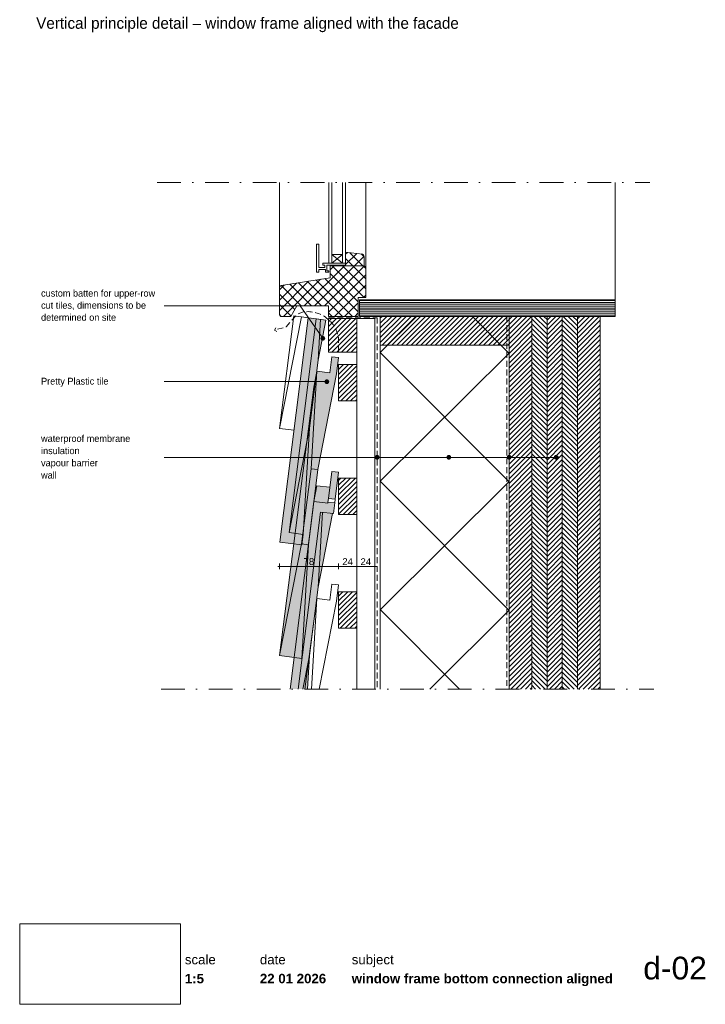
# Paper-space layout 'd-02 window frame bottom connection aligned' of a CAD drawing. Header units: millimetres. Extents: x 14 to 195, y 11 to 271.
import ezdxf
from ezdxf.xclip import XClip

# ---------------------------------------------------------------- set-up
doc = ezdxf.new("R2010")
doc.units = ezdxf.units.MM
doc.header["$MEASUREMENT"] = 0
doc.header["$XCLIPFRAME"] = 0
for name, pattern in [('B0302', [12.51, 6.26, -3.125, 0, -3.125]), ('B0701', [2.3412, 1.56, -0.7812]), ('Wipeout_Contour', [1000, 0, -1000])]:
    doc.linetypes.add(name, pattern=pattern)
for name, color, linetype in [('#01', 7, 'Continuous'), ('00 tegels', 7, 'Continuous'), ('Dim - 1_50_100', 7, 'Continuous'), ('Info - 1_50_100', 7, 'Continuous'), ('Info - 1_5_10', 7, 'Continuous'), ('Info - Nederlands', 7, 'Continuous')]:
    doc.layers.add(name, color=color, linetype=linetype)
doc.styles.add('GENERATED_STYLE_1', font='HelveticaNeue.ttc')
doc.styles.add('GENERATED_STYLE_2', font='HelveticaNeue.ttc')
doc.styles.add('GENERATED_STYLE_3', font='Helvetica.ttc')
doc.styles.add('GENERATED_STYLE_4', font='txt')
picture_1 = doc.add_image_def('image1.png', size_in_pixel=(317, 159))
pattern_1 = [(45, (-1018.6692, 23.1025), (-1.343503, 1.343503), []), (135, (-1018.6692, 23.1025), (1.343503, 1.343503), [])]
pattern_2 = [(45, (-1018.6692, 23.1025), (-0.6363961, 0.6363961), [])]
pattern_3 = [(315, (-1018.6692, 23.1025), (0.6363961, 0.6363961), [])]

# ---------------------------------------------------------------- blocks, each defined once
blk = doc.blocks.new('Drawing_1_1', base_point=(-200, 60))
at = {"color": 2, "linetype": 'Continuous', "lineweight": 0}
for s, insert, char_height, attachment_point, style in [('\\A1;{\\pql;\\fHelvetica Neue|b0|i0|c0|p0;\\W1.000000;date}', (77.08, 24.14), 2.5, 1, 'GENERATED_STYLE_1'), ('\\A1;{\\pql;\\fHelvetica Neue|b0|i0|c0|p0;\\W1.000000;subject}', (101.31, 24.14), 2.5, 1, 'GENERATED_STYLE_1'), ('\\A1;{\\pqr;\\fHelvetica Neue|b0|i0|c0|p0;\\W1.000000;d-02}', (195, 23.65), 6, 3, 'GENERATED_STYLE_1'), ('\\A1;{\\pql;\\fHelvetica Neue|b1|i0|c0|p0;\\W1.000000;1:5}', (57.28, 19.12), 2.5, 1, 'GENERATED_STYLE_2'), ('\\A1;{\\pql;\\fHelvetica Neue|b1|i0|c0|p0;\\W1.000000;22 01 2026}', (77.08, 19.14), 2.5, 1, 'GENERATED_STYLE_2'), ('\\A1;{\\pql;\\fHelvetica Neue|b1|i0|c0|p0;\\W1.000000;window frame bottom connection aligned}', (101.31, 19.14), 2.5, 1, 'GENERATED_STYLE_2')]:
    blk.add_mtext(s, dxfattribs=dict(at, insert=insert, char_height=char_height, attachment_point=attachment_point, style=style))
at = {"color": 254, "linetype": 'Wipeout_Contour', "lineweight": 0, "ltscale": 174.062972}
blk.add_wipeout([(13.71, 11.09), (56.11, 11.09), (56.11, 32.35), (13.71, 32.35)], dxfattribs=at)
at = {"color": 2, "linetype": 'Continuous', "lineweight": 0, "insert": (57.28, 24.14), "char_height": 2.5, "attachment_point": 1, "style": 'GENERATED_STYLE_1'}
blk.add_mtext('\\A1;{\\pql;\\fHelvetica Neue|b0|i0|c0|p0;\\W1.000000;scale}', dxfattribs=at)
at = {"color": 9, "lineweight": 0}
image = blk.add_image(picture_1, insert=(13.71, 11.09), size_in_units=(42.4, 21.27), dxfattribs=at)
image.set_boundary_path([(-0.5, -0.5), (316.5, 158.5)])
blk = doc.blocks.new('Drawing_2_1', base_point=(-1018.67, 23.1))
at = {"layer": '#01', "linetype": 'Continuous', "lineweight": 0, "true_color": 0x000000}
for points in [[(93.17, 186.89), (93.2, 186.69), (93.31, 186.53), (93.47, 186.42), (93.67, 186.39), (93.86, 186.42), (94.02, 186.53), (94.13, 186.69), (94.17, 186.89), (94.13, 187.08), (94.02, 187.24), (93.86, 187.35), (93.67, 187.39), (93.47, 187.35), (93.31, 187.24), (93.2, 187.08)], [(94.26, 175.47), (94.29, 175.28), (94.4, 175.11), (94.57, 175), (94.76, 174.97), (94.95, 175), (95.11, 175.11), (95.22, 175.28), (95.26, 175.47), (95.22, 175.66), (95.11, 175.82), (94.95, 175.93), (94.76, 175.97), (94.57, 175.93), (94.4, 175.82), (94.29, 175.66)], [(107.51, 155.47), (107.55, 155.28), (107.66, 155.11), (107.82, 155), (108.01, 154.97), (108.2, 155), (108.36, 155.11), (108.47, 155.28), (108.51, 155.47), (108.47, 155.66), (108.36, 155.82), (108.2, 155.93), (108.01, 155.97), (107.82, 155.93), (107.66, 155.82), (107.55, 155.66)], [(126.45, 155.47), (126.48, 155.28), (126.59, 155.11), (126.75, 155), (126.95, 154.97), (127.14, 155), (127.3, 155.11), (127.41, 155.28), (127.45, 155.47), (127.41, 155.66), (127.3, 155.82), (127.14, 155.93), (126.95, 155.97), (126.75, 155.93), (126.59, 155.82), (126.48, 155.66)], [(142.34, 155.47), (142.38, 155.28), (142.48, 155.11), (142.65, 155), (142.84, 154.97), (143.03, 155), (143.19, 155.11), (143.3, 155.28), (143.34, 155.47), (143.3, 155.66), (143.19, 155.82), (143.03, 155.93), (142.84, 155.97), (142.65, 155.93), (142.48, 155.82), (142.38, 155.66)], [(142.34, 155.47), (142.38, 155.28), (142.48, 155.11), (142.65, 155), (142.84, 154.97), (143.03, 155), (143.19, 155.11), (143.3, 155.28), (143.34, 155.47), (143.3, 155.66), (143.19, 155.82), (143.03, 155.93), (142.84, 155.97), (142.65, 155.93), (142.48, 155.82), (142.38, 155.66)], [(154.78, 155.47), (154.82, 155.28), (154.92, 155.11), (155.09, 155), (155.28, 154.97), (155.47, 155), (155.63, 155.11), (155.74, 155.28), (155.78, 155.47), (155.74, 155.66), (155.63, 155.82), (155.47, 155.93), (155.28, 155.97), (155.09, 155.93), (154.92, 155.82), (154.82, 155.66)]]:
    blk.add_hatch(color=18, dxfattribs=at).paths.add_polyline_path(points)
at = {"layer": '00 tegels', "linetype": 'Continuous', "lineweight": 0, "true_color": 0xe4e7e8}
for points in [[(89.85, 192.31), (82.38, 133.07), (88.14, 132.34), (88.49, 135.15), (84.79, 135.62), (91.9, 192.05)], [(97.84, 151.55), (96.05, 151.78), (95.15, 144.65), (96.94, 144.43)], [(91.3, 143.82), (85.06, 94.3), (87.14, 94.3), (93.04, 141.04), (96.47, 140.61), (96.82, 143.43), (95.03, 143.66), (94.99, 143.36)]]:
    blk.add_hatch(color=254, dxfattribs=at).paths.add_polyline_path(points)
at = {"layer": '00 tegels', "linetype": 'Continuous', "lineweight": 0, "true_color": 0xffffff}
for points in [[(88.49, 135.15), (90.14, 163.16), (92.53, 181.76), (94.46, 191.73), (91.9, 192.05), (84.79, 135.62)], [(88.14, 102.38), (89.88, 132.4), (92.39, 152.24), (97.31, 177.55), (97.85, 181.79), (96.05, 182.02), (95.52, 177.81), (92.13, 178.24), (91.29, 174.02), (82.21, 103.13)]]:
    blk.add_hatch(color=7, dxfattribs=at).paths.add_polyline_path(points)
at = {"layer": 'Info - 1_50_100', "linetype": 'Continuous', "lineweight": 0, "true_color": 0x000000}
h = blk.add_hatch(dxfattribs=at)
h.set_pattern_fill('325_Houtachtig_plaatmate_E0', color=18, style=0, pattern_type=2)
h.set_pattern_definition([(0, (240.19144, 194.87177), (0, 0.5), [])])
h.paths.add_polyline_path([(170.84, 192.67), (170.84, 197.07), (103.35, 197.07), (103.35, 192.67)])
h = blk.add_hatch(dxfattribs=at)
h.set_pattern_fill('415_Isolatie_ruit_0001', color=18, style=0, pattern_type=2)
h.set_pattern_definition([(314.848, (108.837, 81.306), (16.9703, 16.8807), []), (224.848, (108.837, 81.306), (-16.9703, 17.0605), [])])
h.paths.add_polyline_path([(142.84, 192.67), (108.84, 192.67), (108.84, 94.3), (142.84, 94.3)])
h = blk.add_hatch(dxfattribs=at)
h.set_pattern_fill('310_Naaldhout__01__0001', color=18, style=0, pattern_type=2)
h.set_pattern_definition(pattern_2)
h.paths.add_polyline_path([(108.84, 192.67), (108.84, 185.07), (142.84, 185.07), (142.84, 192.67)])
h = blk.add_hatch(dxfattribs=at)
h.set_pattern_fill('310_Naaldhout__01__0001', color=18, style=0, pattern_type=2)
h.set_pattern_definition(pattern_2)
h.paths.add_polyline_path([(148.84, 192.67), (142.84, 192.67), (142.84, 94.3), (148.84, 94.3)])
h = blk.add_hatch(dxfattribs=at)
h.set_pattern_fill('310_Naaldhout__02__0001', color=18, style=0, pattern_type=2)
h.set_pattern_definition(pattern_3)
h.paths.add_polyline_path([(152.84, 192.67), (148.84, 192.67), (148.84, 94.3), (152.84, 94.3)])
h = blk.add_hatch(dxfattribs=at)
h.set_pattern_fill('310_Naaldhout__01__0001', color=18, style=0, pattern_type=2)
h.set_pattern_definition(pattern_2)
h.paths.add_polyline_path([(156.84, 192.67), (152.84, 192.67), (152.84, 94.3), (156.84, 94.3)])
h = blk.add_hatch(dxfattribs=at)
h.set_pattern_fill('310_Naaldhout__02__0001', color=18, style=0, pattern_type=2)
h.set_pattern_definition(pattern_3)
h.paths.add_polyline_path([(160.84, 192.67), (156.84, 192.67), (156.84, 94.3), (160.84, 94.3)])
h = blk.add_hatch(dxfattribs=at)
h.set_pattern_fill('310_Naaldhout__01__0001', color=18, style=0, pattern_type=2)
h.set_pattern_definition(pattern_2)
h.paths.add_polyline_path([(166.84, 192.67), (160.84, 192.67), (160.84, 94.3), (166.84, 94.3)])
at = {"layer": 'Info - 1_5_10', "linetype": 'Continuous', "lineweight": 0, "true_color": 0x99a3a6}
h = blk.add_hatch(dxfattribs=at)
h.set_pattern_fill('305_Loofhout__02__0001', color=253, style=0, pattern_type=2)
h.set_pattern_definition(pattern_1)
h.paths.add_polyline_path([(99.69, 206.07), (104.61, 206.07), (104.61, 208.05, 0.246914), (104.18, 209.14), (99.69, 209.61)])
h = blk.add_hatch(dxfattribs=at)
h.set_pattern_fill('305_Loofhout__02__0001', color=253, style=0, pattern_type=2)
h.set_pattern_definition(pattern_1)
h.paths.add_polyline_path([(82.21, 200.22), (82.21, 193.07), (82.61, 192.67), (85.21, 192.67), (86.81, 195.47), (95.17, 195.47), (95.17, 192.67), (103.01, 192.67), (103.01, 197.67), (105.01, 197.67), (105.01, 205.67), (104.61, 206.07), (95.61, 206.07), (95.61, 202.87), (82.69, 200.81, 0.340988)])
h = blk.add_hatch(dxfattribs=at)
h.set_pattern_fill('310_Naaldhout__01__0001', color=253, style=0, pattern_type=2)
h.set_pattern_definition(pattern_2)
h.paths.add_polyline_path([(95.17, 192.09), (95.17, 183.27), (102.64, 183.27), (102.64, 192.09)])
h = blk.add_hatch(dxfattribs=at)
h.set_pattern_fill('310_Naaldhout__01__0001', color=253, style=0, pattern_type=2)
h.set_pattern_definition(pattern_2)
h.paths.add_polyline_path([(97.84, 179.98), (97.84, 170.38), (102.64, 170.38), (102.64, 179.98)])
h = blk.add_hatch(dxfattribs=at)
h.set_pattern_fill('310_Naaldhout__01__0001', color=253, style=0, pattern_type=2)
h.set_pattern_definition(pattern_2)
h.paths.add_polyline_path([(97.84, 149.98), (97.84, 140.38), (102.64, 140.38), (102.64, 149.98)])
at = {"layer": 'Info - 1_5_10', "linetype": 'Continuous', "lineweight": 0, "true_color": 0xe9ebeb}
for points in [[(92.11, 147.99), (91.3, 143.82), (94.99, 143.36), (95.52, 147.56)], [(92.79, 141.07), (87.07, 94.3), (89.62, 94.3), (90.14, 103.16), (92.41, 121.17), (96.2, 140.64)]]:
    blk.add_hatch(color=254, dxfattribs=at).paths.add_polyline_path(points)
at = {"layer": 'Info - 1_5_10', "linetype": 'Continuous', "lineweight": 0, "true_color": 0x99a3a6}
h = blk.add_hatch(dxfattribs=at)
h.set_pattern_fill('310_Naaldhout__01__0001', color=253, style=0, pattern_type=2)
h.set_pattern_definition(pattern_2)
h.paths.add_polyline_path([(97.84, 119.98), (97.84, 110.38), (102.64, 110.38), (102.64, 119.98)])
at = {"layer": '#01', "color": 9, "linetype": 'Continuous', "lineweight": 0, "true_color": 0xbbc1c4}
for p, q in [((82.21, 200.22), (82.21, 228.02)), ((170.84, 228.02), (170.84, 197.07))]:
    blk.add_line(p, q, dxfattribs=at)
at = {"layer": '#01', "color": 9, "linetype": 'Continuous', "lineweight": 0}
for p, q in [((96.09, 208.99), (98.89, 206.73)), ((98.89, 208.99), (96.09, 206.73)), ((94.26, 175.47), (51.8, 175.47)), ((142.34, 155.47), (51.8, 155.47)), ((142.34, 155.47), (51.8, 155.47)), ((107.51, 155.47), (51.8, 155.47)), ((154.78, 155.47), (64.24, 155.47)), ((126.45, 155.47), (68.62, 155.47)), ((95.15, 144.65), (95.03, 143.66)), ((96.94, 144.43), (96.82, 143.43))]:
    blk.add_line(p, q, dxfattribs=at)
at = {"layer": '#01', "color": 253, "linetype": 'Continuous', "lineweight": 0, "true_color": 0x99a3a6}
for p, q in [((96.02, 122.01), (95.49, 117.8)), ((97.82, 121.78), (96.02, 122.01)), ((97.29, 117.54), (97.82, 121.78)), ((92.11, 118.22), (88.94, 94.3)), ((92.11, 118.22), (90.67, 94.3)), ((95.49, 117.8), (92.11, 118.22)), ((92.76, 94.3), (97.29, 117.54))]:
    blk.add_line(p, q, dxfattribs=at)
at = {"layer": '#01', "color": 9, "linetype": 'Continuous', "lineweight": 0, "true_color": 0xbbc1c4, "flags": 128}
for points in [[(105.01, 205.67), (105.01, 228.02)], [(86.09, 162.63), (82.21, 163.13), (86.01, 192.79)], [(82.21, 163.13), (88.07, 192.53), (89.85, 192.31), (89.88, 192.3)], [(94.46, 191.73), (86.01, 192.79)]]:
    blk.add_lwpolyline(points, dxfattribs=at)
at = {"layer": '#01', "color": 9, "linetype": 'Continuous', "lineweight": 0, "flags": 128}
blk.add_lwpolyline([(93.38, 187.3), (87.74, 195.47), (51.8, 195.47)], dxfattribs=at)
at = {"layer": '#01', "color": 2, "linetype": 'B0701', "lineweight": 0, "flags": 128}
blk.add_lwpolyline([(142.24, 192.67), (142.24, 94.3)], dxfattribs=at)
at = {"layer": '#01', "color": 4, "linetype": 'Continuous', "lineweight": 0, "flags": 128}
blk.add_lwpolyline([(166.84, 94.3), (166.84, 192.67), (142.84, 192.67), (142.84, 94.3)], dxfattribs=at)
at = {"layer": '#01', "color": 1, "linetype": 'Continuous', "lineweight": 0}
for centre in [(93.67, 186.89), (94.76, 175.47), (108.01, 155.47), (126.95, 155.47), (142.84, 155.47), (142.84, 155.47), (155.28, 155.47)]:
    blk.add_circle(centre, 0.5, dxfattribs=at)
at = {"layer": '00 tegels', "color": 2, "linetype": 'Continuous', "lineweight": 0}
for p, q in [((82.38, 133.07), (89.85, 192.31)), ((91.9, 192.05), (84.79, 135.62)), ((91.9, 192.05), (89.85, 192.31)), ((84.79, 135.62), (88.49, 135.15)), ((88.14, 132.34), (82.38, 133.07)), ((88.49, 135.15), (88.14, 132.34))]:
    blk.add_line(p, q, dxfattribs=at)
at = {"layer": '00 tegels', "color": 9, "linetype": 'Continuous', "lineweight": 0}
for p, q in [((92.01, 192.04), (94.46, 191.73)), ((92.41, 181.17), (93.04, 191.91)), ((94.46, 191.73), (92.41, 181.17)), ((90.14, 163.16), (92.41, 181.17)), ((84.79, 135.62), (90.14, 163.16)), ((90.14, 163.16), (88.49, 135.15)), ((88.49, 135.15), (84.79, 135.62))]:
    blk.add_line(p, q, dxfattribs=at)
at = {"layer": '00 tegels', "color": 253, "linetype": 'Continuous', "lineweight": 0, "true_color": 0x99a3a6}
for p, q in [((95.52, 177.81), (96.05, 182.02)), ((96.05, 182.02), (97.85, 181.79)), ((97.85, 181.79), (97.31, 177.55)), ((90.59, 152.47), (92.13, 178.24)), ((92.13, 178.24), (90.59, 152.47)), ((91.29, 174.02), (92.13, 178.24)), ((92.13, 178.24), (95.52, 177.81)), ((97.31, 177.55), (92.39, 152.24)), ((82.21, 103.13), (91.29, 174.02)), ((88.08, 132.63), (90.59, 152.47)), ((90.59, 152.47), (88.08, 132.63)), ((92.39, 152.24), (89.88, 132.4)), ((92.39, 152.24), (90.59, 152.47)), ((90.59, 152.47), (92.39, 152.24)), ((82.21, 103.13), (88.08, 132.63)), ((88.08, 132.63), (82.21, 103.13)), ((89.88, 132.4), (88.08, 132.63)), ((88.08, 132.63), (89.88, 132.4)), ((89.88, 132.4), (88.14, 102.38)), ((88.14, 102.38), (82.21, 103.13))]:
    blk.add_line(p, q, dxfattribs=at)
at = {"layer": '00 tegels', "color": 2, "linetype": 'Continuous', "lineweight": 0, "flags": 128}
blk.add_lwpolyline([(97.84, 151.55), (96.05, 151.78), (95.15, 144.65), (96.94, 144.43)], close=True, dxfattribs=at)
at = {"layer": '00 tegels', "color": 9, "linetype": 'Continuous', "lineweight": 0, "flags": 128}
for points in [[(95.52, 147.56), (92.11, 147.99), (91.3, 143.82)], [(96.2, 140.64), (92.41, 121.17), (93.58, 140.97)], [(90.14, 103.16), (92.41, 121.17)], [(89.62, 94.3), (90.14, 103.16), (88.42, 94.3)]]:
    blk.add_lwpolyline(points, dxfattribs=at)
at = {"layer": '00 tegels', "color": 2, "linetype": 'Continuous', "lineweight": 0, "flags": 128}
blk.add_lwpolyline([(85.06, 94.3), (91.3, 143.82), (94.99, 143.36), (95.03, 143.66), (96.82, 143.43), (96.47, 140.61), (93.04, 141.04), (87.14, 94.3)], dxfattribs=at)
at = {"layer": 'Dim - 1_50_100', "color": 1, "linetype": 'Continuous', "lineweight": 0}
for p, q in [((82.21, 125.93), (82.21, 127.43)), ((97.84, 125.93), (97.84, 127.43)), ((102.64, 125.93), (102.64, 127.43)), ((107.44, 125.93), (107.44, 127.43)), ((81.81, 126.68), (82.21, 126.68)), ((82.21, 126.68), (97.84, 126.68)), ((97.84, 126.68), (102.64, 126.68)), ((102.64, 126.68), (107.44, 126.68)), ((107.44, 126.68), (107.84, 126.68))]:
    blk.add_line(p, q, dxfattribs=at)
at = {"layer": 'Info - 1_50_100', "color": 2, "linetype": 'B0701', "lineweight": 0}
for p, q in [((95.17, 192.34), (108.01, 192.34)), ((108.01, 192.34), (108.01, 94.3))]:
    blk.add_line(p, q, dxfattribs=at)
at = {"layer": 'Info - 1_50_100', "color": 9, "linetype": 'Continuous', "lineweight": 0}
for q in [(81.25, 189.65), (81.53, 188.69)]:
    blk.add_line((80.91, 189.03), q, dxfattribs=at)
at = {"layer": 'Info - 1_50_100', "color": 9, "linetype": 'Continuous', "lineweight": 0, "flags": 128}
blk.add_lwpolyline([(170.84, 192.67), (170.84, 197.07), (103.35, 197.07), (103.35, 192.67)], close=True, dxfattribs=at)
at = {"layer": 'Info - 1_50_100', "color": 9, "linetype": 'B0701', "lineweight": 0, "flags": 128}
blk.add_lwpolyline([(97.84, 183.33), (97.84, 186.82, 0.414214), (88.62, 193.86), (86.9, 193.23), (84.01, 189.94), (80.91, 189.03)], format="xyb", dxfattribs=at)
at = {"layer": 'Info - 1_50_100', "color": 1, "linetype": 'Continuous', "lineweight": 0, "flags": 128}
blk.add_lwpolyline([(108.84, 94.3), (108.84, 192.67), (142.84, 192.67), (142.84, 94.3)], dxfattribs=at)
at = {"layer": 'Info - 1_50_100', "color": 2, "linetype": 'Continuous', "lineweight": 0, "flags": 128}
blk.add_lwpolyline([(108.84, 192.67), (108.84, 185.07), (142.84, 185.07), (142.84, 192.67)], close=True, dxfattribs=at)
at = {"layer": 'Info - 1_50_100', "color": 9, "linetype": 'Continuous', "lineweight": 0, "flags": 128}
for points in [[(142.84, 94.3), (142.84, 192.67), (148.84, 192.67), (148.84, 94.3)], [(148.84, 94.3), (148.84, 192.67), (152.84, 192.67), (152.84, 94.3)], [(152.84, 94.3), (152.84, 192.67), (156.84, 192.67), (156.84, 94.3)], [(156.84, 94.3), (156.84, 192.67), (160.84, 192.67), (160.84, 94.3)], [(160.84, 94.3), (160.84, 192.67), (166.84, 192.67), (166.84, 94.3)], [(107.44, 94.3), (107.44, 192.09), (102.64, 192.09), (102.64, 94.3)]]:
    blk.add_lwpolyline(points, dxfattribs=at)
at = {"layer": 'Info - 1_5_10', "color": 9, "linetype": 'Continuous', "lineweight": 0, "flags": 128}
for points in [[(96.09, 228.02), (96.09, 206.73), (95.29, 206.73), (95.29, 228.02)], [(99.69, 228.02), (99.69, 206.73), (98.89, 206.73), (98.89, 228.02)]]:
    blk.add_lwpolyline(points, dxfattribs=at)
blk.add_lwpolyline([(95.29, 204.33), (95.29, 204.75), (94.77, 204.75), (94.77, 206.24), (99.69, 206.24), (99.69, 206.73), (93.66, 206.73), (93.66, 206.24), (94.19, 206.24), (94.19, 205.61), (92.67, 205.61), (92.67, 211.71), (92, 211.71), (92, 204.33), (92.67, 204.33), (92.67, 205.05), (94.43, 205.05), (94.43, 204.33)], close=True, dxfattribs=at)
at = {"layer": 'Info - 1_5_10', "color": 1, "linetype": 'Continuous', "lineweight": 0, "flags": 128}
for points in [[(96.09, 206.73), (98.89, 206.73), (98.89, 208.99), (96.09, 208.99)], [(95.17, 192.09), (102.64, 192.09), (102.64, 183.27), (95.17, 183.27)], [(97.84, 179.98), (102.64, 179.98), (102.64, 170.38), (97.84, 170.38)], [(97.84, 149.98), (102.64, 149.98), (102.64, 140.38), (97.84, 140.38)], [(97.84, 119.98), (102.64, 119.98), (102.64, 110.38), (97.84, 110.38)]]:
    blk.add_lwpolyline(points, close=True, dxfattribs=at)
at = {"layer": 'Info - 1_5_10', "color": 2, "linetype": 'Continuous', "lineweight": 0, "flags": 128}
for points in [[(99.69, 206.07), (104.61, 206.07), (104.61, 208.05, 0.246914), (104.18, 209.14), (99.69, 209.61)], [(82.21, 200.22, -0.340988), (82.69, 200.81), (95.61, 202.87), (95.61, 206.07), (104.61, 206.07), (105.01, 205.67), (105.01, 197.67), (103.01, 197.67), (103.01, 192.67), (95.17, 192.67), (95.17, 195.47), (86.81, 195.47), (85.21, 192.67), (82.61, 192.67), (82.21, 193.07)]]:
    blk.add_lwpolyline(points, format="xyb", close=True, dxfattribs=at)
at = {"layer": 'Dim - 1_50_100', "color": 2, "linetype": 'Continuous', "lineweight": 0, "char_height": 1.8, "width": 2.8266, "attachment_point": 7, "style": 'GENERATED_STYLE_3'}
for s, insert in [('\\A1;{\\pql;\\fHelvetica|b0|i0|c0|p0;\\W1.000000;78}', (88.61, 127.04)), ('\\A1;{\\pql;\\fHelvetica|b0|i0|c0|p0;\\W1.000000;24}', (98.82, 127.04)), ('\\A1;{\\pql;\\fHelvetica|b0|i0|c0|p0;\\W1.000000;24}', (103.62, 127.04))]:
    blk.add_mtext(s, dxfattribs=dict(at, insert=insert))
at = {"layer": 'Info - Nederlands', "color": 2, "linetype": 'Continuous', "lineweight": 0, "insert": (19.34, 195.6), "char_height": 1.8, "width": 30.8877, "attachment_point": 4, "line_spacing_factor": 1.063357, "style": 'GENERATED_STYLE_4'}
blk.add_mtext('\\A1;{\\pql;\\fWork Sans|b0|i0|c0|p0;\\W1.000000;custom batten for upper-row cut tiles, dimensions to be determined on site}', dxfattribs=at)
at = {"layer": 'Info - Nederlands', "color": 2, "linetype": 'Continuous', "lineweight": 0, "insert": (19.34, 175.31), "char_height": 1.8, "attachment_point": 4, "style": 'GENERATED_STYLE_4'}
blk.add_mtext('\\A1;{\\pql;\\fWork Sans|b0|i0|c0|p0;\\W1.000000;Pretty Plastic tile }', dxfattribs=at)
at = {"layer": 'Info - Nederlands', "color": 2, "linetype": 'Continuous', "lineweight": 0, "insert": (19.34, 155.6), "char_height": 1.8, "attachment_point": 4, "line_spacing_factor": 1.07353, "style": 'GENERATED_STYLE_4'}
blk.add_mtext('\\A1;{\\pql;\\fWork Sans|b0|i0|c0|p0;\\W1.000000;waterproof membrane\\P\\pql;\\fWork Sans|b0|i0|c0|p0;\\W1.000000;insulation\\P\\pql;\\fWork Sans|b0|i0|c0|p0;\\W1.000000;vapour barrier\\P\\pql;\\fWork Sans|b0|i0|c0|p0;\\W1.000000;wall}', dxfattribs=at)

psp = doc.layouts.new('d-02 window frame bottom connection aligned')

# ---------------------------------------------------------------- linework, layer by layer
at = {"layer": '#01', "color": 3, "linetype": 'B0302', "lineweight": 0}
for p, q in [((50, 228.02), (180, 228.02)), ((51.01, 94.3), (181.01, 94.3))]:
    psp.add_line(p, q, dxfattribs=at)

# ---------------------------------------------------------------- block references
at = {"color": 4, "linetype": 'Continuous', "lineweight": 0}
ref = psp.add_blockref('Drawing_2_1', (-1018.67, 23.1), dxfattribs=at)
XClip(ref).set_block_clipping_path([(10, 94.2964502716), (200, 228.0214961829)])
ref = psp.add_blockref('Drawing_1_1', (-200, 60), dxfattribs=at)
XClip(ref).set_block_clipping_path([(-287.3178906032, -75.7273941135), (502.7286062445, 56.3449743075)])

# ---------------------------------------------------------------- texts
at = {"layer": 'Info - 1_5_10', "color": 2, "linetype": 'Continuous', "lineweight": 0, "insert": (18.06, 267.7), "char_height": 3, "attachment_point": 7, "style": 'GENERATED_STYLE_4'}
psp.add_mtext('\\A1;{\\pql;\\fWork Sans|b0|i0|c0|p0;\\W1.000000;Vertical principle detail – window frame aligned with the facade}', dxfattribs=at)

doc.saveas('drawing.dxf')
